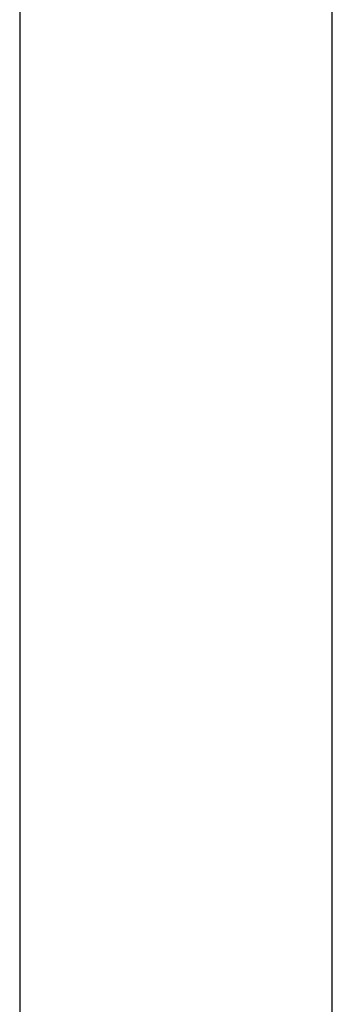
# Model space of a CAD drawing. Header units: metres. Extents: x 391.1 to 427.5, y 12.7 to 28.4.
# Tile 138 of 247: x 407.943 to 408.093, y 23.22 to 23.693. Entities that reach past the tile are written whole.
import ezdxf

# ---------------------------------------------------------------- set-up
doc = ezdxf.new("R2010")
doc.units = ezdxf.units.M
doc.layers.add('A-WALL-____-MCUT', color=7, linetype='Continuous', lineweight=25)
doc.layers.add('A-WALL-____-OTLN', color=7, linetype='Continuous', lineweight=25)

# ---------------------------------------------------------------- blocks, each defined once
blk = doc.blocks.new('Family - Evans P-1-153493-01_PCI_PS1')
at = {"layer": 'A-WALL-____-MCUT', "color": 253, "true_color": 0xaaaaaa}
for p, q in [((10.56012, 0.15), (0, 0.15)), ((0, 0), (10.56012, 0))]:
    blk.add_line(p, q, dxfattribs=at)
at = {"layer": 'A-WALL-____-OTLN', "color": 253, "true_color": 0xaaaaaa}
for p, q in [((10.56012, 0.15), (0, 0.15)), ((0, 0), (10.56012, 0))]:
    blk.add_line(p, q, dxfattribs=at)
at = {"layer": 'A-WALL-____-OTLN', "color": 253, "lineweight": 18, "true_color": 0xaaaaaa}
blk.add_line((0, 0), (10.56012, 0), dxfattribs=at)
blk = doc.blocks.new('LONDR55-XX_ZZ-ARQ-CAA-M3D-Londres55_ifc-1-01_PCI_PS1')
at = {"layer": 'A-WALL-____-OTLN', "color": 253, "lineweight": 18, "true_color": 0xaaaaaa, "rotation": 270}
blk.add_blockref('Family - Evans P-1-153493-01_PCI_PS1', (407.94319, 24.74074), dxfattribs=at)

msp = doc.modelspace()

# ---------------------------------------------------------------- block references
at = {"lineweight": 5}
msp.add_blockref('LONDR55-XX_ZZ-ARQ-CAA-M3D-Londres55_ifc-1-01_PCI_PS1', (0, 0), dxfattribs=at)

doc.saveas('drawing.dxf')
